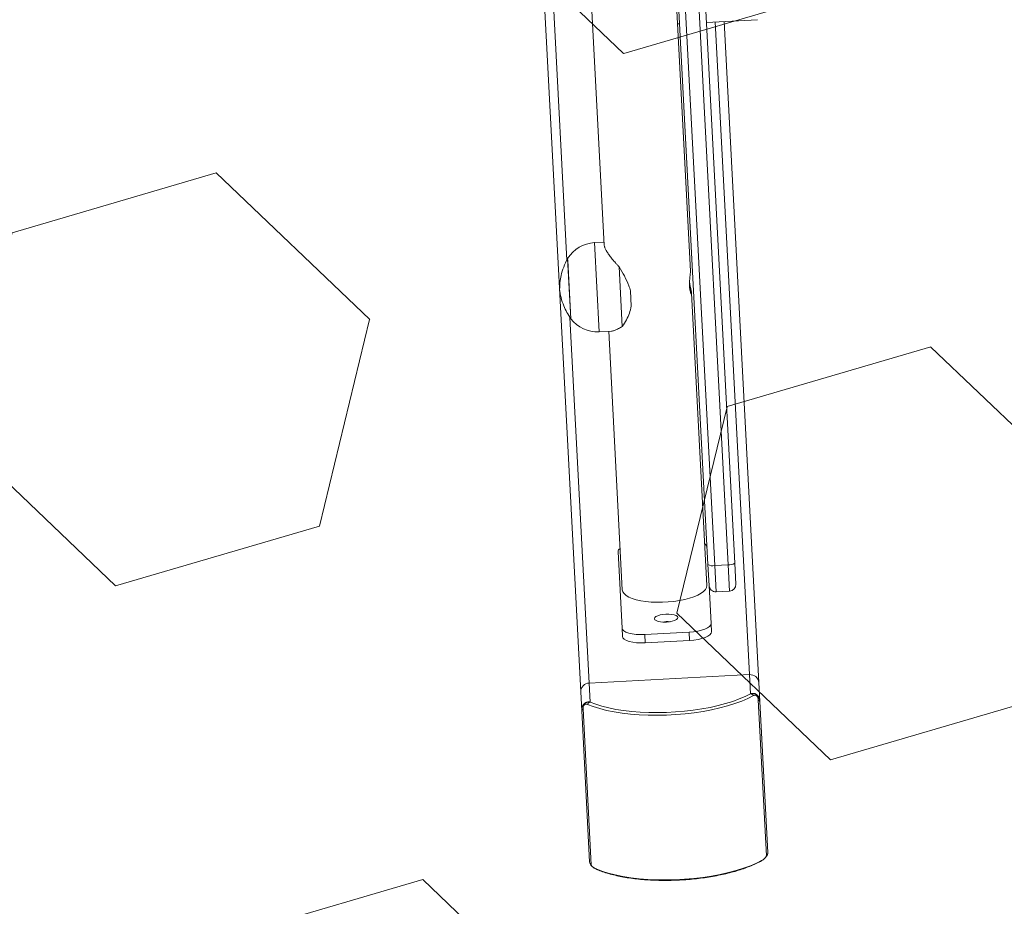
# Model space of a CAD drawing. Header units: millimetres. Extents: x 2943 to 3105, y 1618 to 1828.
# Tile 36 of 81: x 3010.639 to 3011.08, y 1761.238 to 1761.636. Entities that reach past the tile are written whole.
import ezdxf

# ---------------------------------------------------------------- set-up
doc = ezdxf.new("R2010")
doc.units = ezdxf.units.MM
doc.linetypes.add('1.4_0.7', pattern=[2.0999999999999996, 1.4, -0.7])
for name, color, linetype, lineweight in [('1 poly easy', 76, '1.4_0.7', 9), ('1_urządzenie', 7, 'Continuous', 9), ('wymiary', 7, 'Continuous', 9)]:
    doc.layers.add(name, color=color, linetype=linetype, lineweight=lineweight)
picture_1 = doc.add_image_def('image1.jpg', size_in_pixel=(9921, 7015))

msp = doc.modelspace()

# ---------------------------------------------------------------- hatches: boundary and pattern name
at = {"layer": '1 poly easy'}
h = msp.add_hatch(dxfattribs=at)
h.set_pattern_fill('HEX', color=256, scale=0.03, angle=-43.67331461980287)
h.set_pattern_definition([(316.326685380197, (-370.3120942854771, 1244.699119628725), (0.1139247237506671, 0.1193266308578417), [0.09524999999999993, -0.1904999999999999]), (76.3266853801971, (-370.3120942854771, 1244.699119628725), (-0.1603022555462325, 0.03899838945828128), [0.09524999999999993, -0.1904999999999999]), (16.32668538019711, (-370.243201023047, 1244.633345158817), (-0.04637753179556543, 0.158325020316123), [0.09524999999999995, -0.1904999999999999])])
h.paths.add_polyline_path([(3012.951632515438, 1765.252414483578), (3013.091102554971, 1759.254035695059), (3004.093534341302, 1759.044830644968), (3003.9540643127, 1765.043209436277)])

# ---------------------------------------------------------------- linework, layer by layer
at = {"layer": '1_urządzenie', "linetype": 'Continuous'}
for p, q in [((3010.947320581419, 1761.391560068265), (3010.91698348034, 1761.969485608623)), ((3010.920031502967, 1761.968649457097), (3010.9503504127, 1761.391070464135)), ((3010.956342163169, 1761.39138498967), (3010.926023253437, 1761.968963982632)), ((3010.928966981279, 1761.970114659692), (3010.959304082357, 1761.392189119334)), ((3010.89023513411, 1761.334463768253), (3010.858996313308, 1761.929567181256)), ((3010.939421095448, 1761.522969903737), (3010.922696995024, 1761.841566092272)), ((3010.884080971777, 1761.528006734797), (3010.868188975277, 1761.830751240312)), ((3010.885539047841, 1761.824528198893), (3010.900755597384, 1761.534651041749)), ((3010.933603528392, 1761.633795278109), (3010.93460215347, 1761.633847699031)), ((3010.946585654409, 1761.634476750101), (3010.969509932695, 1761.63568011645)), ((3010.965933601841, 1761.342201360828), (3010.950580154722, 1761.634686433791)), ((3010.97012514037, 1761.33865744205), (3010.954574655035, 1761.634896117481)), ((3010.900683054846, 1761.536032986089), (3010.896388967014, 1761.535807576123)), ((3010.896388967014, 1761.535807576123), (3010.898485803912, 1761.495862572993)), ((3010.884387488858, 1761.528668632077), (3010.884533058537, 1761.525895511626)), ((3010.884430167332, 1761.52785560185), (3010.884387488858, 1761.528668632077)), ((3010.885802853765, 1761.501705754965), (3010.884430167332, 1761.52785560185)), ((3010.884533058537, 1761.525895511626), (3010.885802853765, 1761.501705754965)), ((3010.908898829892, 1761.498238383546), (3010.90749776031, 1761.524928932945)), ((3010.912575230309, 1761.514239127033), (3010.912938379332, 1761.507321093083)), ((3010.946810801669, 1761.38219508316), (3010.939937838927, 1761.513125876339)), ((3010.894032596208, 1761.338427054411), (3010.88542981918, 1761.502311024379)), ((3010.898485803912, 1761.495862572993), (3010.904052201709, 1761.496154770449)), ((3010.902779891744, 1761.496087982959), (3010.908863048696, 1761.380203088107)), ((3010.906967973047, 1761.397228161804), (3010.908760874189, 1761.363073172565)), ((3010.947813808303, 1761.382164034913), (3010.947320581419, 1761.391560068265)), ((3010.9503504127, 1761.391070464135), (3010.956342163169, 1761.39138498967)), ((3010.9503504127, 1761.391070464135), (3010.950966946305, 1761.379325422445)), ((3010.956958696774, 1761.37963994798), (3010.956342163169, 1761.39138498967)), ((3010.959304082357, 1761.392189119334), (3010.959797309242, 1761.382793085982)), ((3010.948705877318, 1761.365170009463), (3010.947813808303, 1761.382164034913)), ((3010.950966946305, 1761.379325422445), (3010.956958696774, 1761.37963994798)), ((3010.948705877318, 1761.365170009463), (3010.948902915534, 1761.361416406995)), ((3010.908760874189, 1761.363073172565), (3010.908957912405, 1761.359319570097)), ((3010.918926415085, 1761.360181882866), (3010.93889891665, 1761.361230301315)), ((3010.918926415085, 1761.360181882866), (3010.919123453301, 1761.356428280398)), ((3010.93889891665, 1761.361230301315), (3010.939095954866, 1761.357476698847)), ((3010.919123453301, 1761.356428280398), (3010.939095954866, 1761.357476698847)), ((3010.965933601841, 1761.342201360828), (3010.894032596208, 1761.338427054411)), ((3010.966381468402, 1761.333669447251), (3010.965933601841, 1761.342201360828)), ((3010.894032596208, 1761.338427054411), (3010.894480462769, 1761.329895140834)), ((3010.97012514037, 1761.33865744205), (3010.970573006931, 1761.330125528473)), ((3010.890683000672, 1761.325931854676), (3010.89023513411, 1761.334463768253)), ((3010.973507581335, 1761.261065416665), (3010.969838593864, 1761.330960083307)), ((3010.970573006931, 1761.330125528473), (3010.97411969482, 1761.262560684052)), ((3010.894229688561, 1761.258367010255), (3010.890683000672, 1761.325931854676)), ((3010.891326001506, 1761.326838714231), (3010.894994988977, 1761.256944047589))]:
    msp.add_line(p, q, dxfattribs=at)
at = {"layer": '1_urządzenie', "linetype": 'Continuous', "flags": 128}
for points in [[(3010.93941839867, 1761.522969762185), (3010.939424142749, 1761.522860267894), (3010.9394172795, 1761.522552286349), (3010.939403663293, 1761.522322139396), (3010.939371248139, 1761.521926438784), (3010.939324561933, 1761.521453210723), (3010.939270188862, 1761.520940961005), (3010.939231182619, 1761.520575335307), (3010.939169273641, 1761.519969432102), (3010.939112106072, 1761.519342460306), (3010.939078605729, 1761.51891202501), (3010.939037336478, 1761.518222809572), (3010.939020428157, 1761.517784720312), (3010.939010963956, 1761.51713133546), (3010.939023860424, 1761.516459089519), (3010.939057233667, 1761.515866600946), (3010.939090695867, 1761.515489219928), (3010.939160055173, 1761.514930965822), (3010.939212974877, 1761.514605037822), (3010.939302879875, 1761.514159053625), (3010.939406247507, 1761.513752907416), (3010.939512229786, 1761.513418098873), (3010.939582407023, 1761.513233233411), (3010.939687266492, 1761.513007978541), (3010.939778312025, 1761.512867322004), (3010.939830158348, 1761.512818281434), (3010.939893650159, 1761.512814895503), (3010.939917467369, 1761.512851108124), (3010.939933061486, 1761.512913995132), (3010.939940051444, 1761.513003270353), (3010.939937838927, 1761.513125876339), (3010.939937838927, 1761.513125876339)], [(3010.946810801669, 1761.38219508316), (3010.946680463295, 1761.381302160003), (3010.946199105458, 1761.380407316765), (3010.945375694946, 1761.379527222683), (3010.944225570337, 1761.378678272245), (3010.942770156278, 1761.37787627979), (3010.941036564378, 1761.377136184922), (3010.939057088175, 1761.376471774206), (3010.936868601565, 1761.375895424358), (3010.934511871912, 1761.375417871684), (3010.932030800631, 1761.375048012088), (3010.929471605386, 1761.374792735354), (3010.926881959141, 1761.374656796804), (3010.924310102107, 1761.374642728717), (3010.921803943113, 1761.374750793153), (3010.919410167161, 1761.374978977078), (3010.917173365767, 1761.375323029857), (3010.915135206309, 1761.375776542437), (3010.91333365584, 1761.376331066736), (3010.911802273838, 1761.376976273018), (3010.910569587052, 1761.377700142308), (3010.909658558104, 1761.378489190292), (3010.909086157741, 1761.379328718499), (3010.908863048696, 1761.380203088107), (3010.908863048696, 1761.380203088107)], [(3010.923311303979, 1761.367261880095), (3010.923514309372, 1761.366807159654), (3010.92406076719, 1761.366402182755), (3010.924913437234, 1761.366074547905), (3010.92601421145, 1761.365846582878), (3010.927288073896, 1761.365733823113), (3010.928648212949, 1761.365743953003), (3010.930001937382, 1761.365876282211), (3010.931256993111, 1761.366121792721), (3010.932327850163, 1761.366463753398), (3010.933141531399, 1761.366878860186), (3010.933642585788, 1761.367338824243), (3010.9337968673, 1761.367812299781), (3010.933593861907, 1761.368267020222), (3010.933047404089, 1761.368671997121), (3010.932194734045, 1761.36899963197), (3010.931093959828, 1761.369227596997), (3010.929820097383, 1761.369340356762), (3010.928459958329, 1761.369330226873), (3010.927106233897, 1761.369197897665), (3010.925851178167, 1761.368952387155), (3010.924780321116, 1761.368610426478), (3010.92396663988, 1761.36819531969), (3010.923465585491, 1761.367735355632), (3010.923311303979, 1761.367261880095)], [(3010.93889891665, 1761.361230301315), (3010.940843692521, 1761.361398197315), (3010.942706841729, 1761.361690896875), (3010.944416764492, 1761.362097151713), (3010.945907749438, 1761.362601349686), (3010.947122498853, 1761.363184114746), (3010.948014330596, 1761.363823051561), (3010.948548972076, 1761.364493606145), (3010.948705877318, 1761.365170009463)], [(3010.908760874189, 1761.363073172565), (3010.908987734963, 1761.362416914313), (3010.909589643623, 1761.361806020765), (3010.910543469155, 1761.361263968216), (3010.91181255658, 1761.360811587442), (3010.913348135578, 1761.360466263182), (3010.915091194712, 1761.360241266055), (3010.916974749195, 1761.360145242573), (3010.918926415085, 1761.360181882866)], [(3010.908957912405, 1761.359319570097), (3010.909184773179, 1761.358663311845), (3010.909786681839, 1761.358052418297), (3010.910740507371, 1761.357510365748), (3010.912009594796, 1761.357057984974), (3010.913545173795, 1761.356712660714), (3010.915288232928, 1761.356487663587), (3010.917171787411, 1761.356391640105), (3010.919123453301, 1761.356428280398)], [(3010.939095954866, 1761.357476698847), (3010.941040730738, 1761.357644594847), (3010.942903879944, 1761.357937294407), (3010.944613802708, 1761.358343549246), (3010.946104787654, 1761.358847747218), (3010.947319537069, 1761.359430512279), (3010.948211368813, 1761.360069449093), (3010.948746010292, 1761.360740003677), (3010.948902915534, 1761.361416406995)], [(3010.967670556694, 1761.332793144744), (3010.965206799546, 1761.331531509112), (3010.962446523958, 1761.330338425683), (3010.959412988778, 1761.329223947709), (3010.956131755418, 1761.328197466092), (3010.952630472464, 1761.327267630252), (3010.948938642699, 1761.326442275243), (3010.945087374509, 1761.325728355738), (3010.94110911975, 1761.325131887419), (3010.937037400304, 1761.324657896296), (3010.932906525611, 1761.324310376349), (3010.92875130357, 1761.324092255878), (3010.92460674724, 1761.324005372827), (3010.920507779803, 1761.324050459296), (3010.9164889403, 1761.324227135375), (3010.912584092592, 1761.324533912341), (3010.90882614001, 1761.324968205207), (3010.905246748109, 1761.3255263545), (3010.90187607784, 1761.326203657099), (3010.89874253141, 1761.326994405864), (3010.895872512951, 1761.327891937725), (3010.893290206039, 1761.328888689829)], [(3010.894480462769, 1761.329895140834), (3010.896976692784, 1761.328931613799), (3010.899751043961, 1761.328063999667), (3010.902780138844, 1761.327299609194), (3010.906038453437, 1761.326644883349), (3010.909498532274, 1761.326105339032), (3010.913131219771, 1761.325685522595), (3010.916905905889, 1761.325388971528), (3010.920790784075, 1761.325218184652), (3010.924753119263, 1761.325174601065), (3010.928759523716, 1761.325258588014), (3010.932776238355, 1761.325469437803), (3010.936769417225, 1761.325805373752), (3010.94070541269, 1761.326263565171), (3010.944551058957, 1761.326840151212), (3010.948273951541, 1761.3275302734), (3010.951842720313, 1761.328328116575), (3010.955227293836, 1761.329226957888), (3010.95839915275, 1761.330219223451), (3010.96133157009, 1761.331296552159), (3010.963999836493, 1761.33244986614), (3010.966381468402, 1761.333669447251)], [(3010.897163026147, 1761.255110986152), (3010.89974533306, 1761.254114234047), (3010.902615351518, 1761.253216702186), (3010.905748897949, 1761.252425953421), (3010.909119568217, 1761.251748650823), (3010.912698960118, 1761.25119050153), (3010.9164569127, 1761.250756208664), (3010.920361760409, 1761.250449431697), (3010.924380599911, 1761.250272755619), (3010.928479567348, 1761.250227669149), (3010.932624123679, 1761.250314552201), (3010.936779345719, 1761.250532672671), (3010.940910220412, 1761.250880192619), (3010.944981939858, 1761.251354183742), (3010.948960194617, 1761.25195065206), (3010.952811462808, 1761.252664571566), (3010.956503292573, 1761.253489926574), (3010.960004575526, 1761.254419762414), (3010.963285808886, 1761.255446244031), (3010.966319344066, 1761.256560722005), (3010.969079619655, 1761.257753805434), (3010.971543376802, 1761.259015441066)]]:
    msp.add_lwpolyline(points, dxfattribs=at)
at = {"layer": '1_urządzenie', "linetype": 'Continuous'}
for centre, radius, start, end in [((3010.897175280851, 1761.520828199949), 0.01500000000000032, 93.00487489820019, 148.4867670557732), ((3010.897699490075, 1761.510841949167), 0.01500000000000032, 217.5229827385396, 273.0048748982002), ((3010.909071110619, 1761.397017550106), 0.002113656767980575, 124.0235904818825, 174.281370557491), ((3010.944843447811, 1761.398895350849), 0.00211365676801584, 11.72837923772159, 61.98615931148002), ((3010.949428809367, 1761.39498687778), 0.004023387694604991, 238.3995067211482, 283.2418262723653), ((3010.956848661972, 1761.395376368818), 0.00402338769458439, 262.7679235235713, 307.610243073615), ((3010.950809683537, 1761.38232129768), 0.003000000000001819, 183.0048748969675, 273.0048748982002), ((3010.956801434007, 1761.382635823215), 0.003, 273.0048748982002, 3.004874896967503), ((3010.929373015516, 1761.351936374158), 0.01403987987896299, 85.82626954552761, 100.1834803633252), ((3010.966253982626, 1761.338329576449), 0.003885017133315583, 4.841081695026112, 94.73031031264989), ((3010.894119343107, 1761.334543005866), 0.003885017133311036, 91.27943948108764, 181.1686681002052), ((3010.96592241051, 1761.331607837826), 0.002112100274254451, 34.13870331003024, 77.4467641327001), ((3010.895152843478, 1761.327892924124), 0.00211210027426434, 108.5629856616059, 151.87104648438), ((3010.969524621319, 1761.329943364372), 0.001064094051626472, 9.857115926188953, 72.8388109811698), ((3010.891744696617, 1761.32586045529), 0.001064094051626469, 113.1709388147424, 176.1526338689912), ((3010.972213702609, 1761.262468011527), 0.001908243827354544, 312.6912053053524, 2.783624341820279), ((3010.896134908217, 1761.258474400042), 0.001908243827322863, 183.2261254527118, 233.3185444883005), ((3010.970603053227, 1761.259792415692), 0.001219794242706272, 299.3254461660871, 320.4336113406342), ((3010.898016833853, 1761.255982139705), 0.001219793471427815, 225.576134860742, 246.6849788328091)]:
    msp.add_arc(centre, radius, start, end, dxfattribs=at)
for points, knots in [([(3010.900755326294, 1761.53482128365), (3010.900762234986, 1761.534711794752), (3010.900778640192, 1761.534451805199), (3010.900907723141, 1761.533977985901), (3010.901179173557, 1761.533247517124), (3010.901587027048, 1761.53243536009), (3010.902126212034, 1761.531534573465), (3010.902603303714, 1761.530805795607), (3010.903148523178, 1761.530032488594), (3010.903752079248, 1761.529228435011), (3010.904410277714, 1761.52839813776), (3010.905116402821, 1761.527549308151), (3010.905868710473, 1761.526684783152), (3010.906660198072, 1761.525809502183), (3010.907218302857, 1761.525222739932), (3010.90749776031, 1761.524928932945)], [0, 0, 0, 0, 0.05569601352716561, 0.1322543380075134, 0.1995515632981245, 0.3362131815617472, 0.4056545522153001, 0.4780266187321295, 0.5507858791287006, 0.6246356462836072, 0.6988115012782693, 0.7734854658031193, 0.8484247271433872, 0.9241023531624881, 1, 1, 1, 1]), ([(3010.884387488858, 1761.528668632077), (3010.883757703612, 1761.527406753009), (3010.88252962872, 1761.52494610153), (3010.881441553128, 1761.521324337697), (3010.880856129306, 1761.518000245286), (3010.880819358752, 1761.515970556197), (3010.880801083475, 1761.514961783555)], [0, 0, 0, 0, 0.2950113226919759, 0.5752691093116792, 0.788905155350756, 0.9999999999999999, 0.9999999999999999, 0.9999999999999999, 0.9999999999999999]), ([(3010.90749776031, 1761.524928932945), (3010.908289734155, 1761.523580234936), (3010.909897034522, 1761.520843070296), (3010.911659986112, 1761.51724353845), (3010.912347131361, 1761.514987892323), (3010.912575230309, 1761.514239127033)], [0, 0, 0, 0, 0.3935402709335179, 0.7986847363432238, 1, 1, 1, 1]), ([(3010.939937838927, 1761.513125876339), (3010.939934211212, 1761.513177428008), (3010.939926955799, 1761.513280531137), (3010.939901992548, 1761.513474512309), (3010.939866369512, 1761.513701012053), (3010.939819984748, 1761.513957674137), (3010.939755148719, 1761.514287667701), (3010.939668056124, 1761.51470427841), (3010.939568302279, 1761.515167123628), (3010.939461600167, 1761.515664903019), (3010.939350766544, 1761.516194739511), (3010.939226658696, 1761.516822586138), (3010.939124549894, 1761.517403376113), (3010.939058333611, 1761.517802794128), (3010.939034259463, 1761.517984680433), (3010.939029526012, 1761.518020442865)], [0, 0, 0, 0, 0.06598715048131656, 0.1319740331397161, 0.1979603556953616, 0.2688242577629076, 0.3348087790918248, 0.4337227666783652, 0.5372708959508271, 0.6047301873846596, 0.705856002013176, 0.8117235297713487, 0.9145851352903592, 0.983205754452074, 1, 1, 1, 1]), ([(3010.880801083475, 1761.514961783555), (3010.880971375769, 1761.513687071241), (3010.881315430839, 1761.51111166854), (3010.882512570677, 1761.507631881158), (3010.884010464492, 1761.504472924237), (3010.885196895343, 1761.502641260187), (3010.885802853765, 1761.501705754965)], [0, 0, 0, 0, 0.2688809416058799, 0.5432415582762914, 0.7667149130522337, 0.9999999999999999, 0.9999999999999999, 0.9999999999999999, 0.9999999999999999]), ([(3010.912938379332, 1761.507321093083), (3010.912687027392, 1761.506254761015), (3010.912177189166, 1761.504091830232), (3010.910716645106, 1761.501002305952), (3010.909540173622, 1761.499213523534), (3010.908898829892, 1761.498238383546)], [0, 0, 0, 0, 0.3066648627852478, 0.622034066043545, 0.9999999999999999, 0.9999999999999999, 0.9999999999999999, 0.9999999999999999]), ([(3010.908898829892, 1761.498238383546), (3010.908603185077, 1761.498062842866), (3010.908010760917, 1761.497711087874), (3010.907175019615, 1761.497255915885), (3010.906382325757, 1761.496862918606), (3010.905638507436, 1761.496542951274), (3010.904954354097, 1761.49631002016), (3010.904425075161, 1761.496182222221), (3010.904153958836, 1761.496167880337), (3010.904059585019, 1761.496162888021)], [0, 0, 0, 0, 0.1505858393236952, 0.3017495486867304, 0.4532635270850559, 0.6055458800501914, 0.7605470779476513, 0.9166480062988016, 1, 1, 1, 1]), ([(3010.966381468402, 1761.333669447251), (3010.966512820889, 1761.333704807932), (3010.966776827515, 1761.333775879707), (3010.967200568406, 1761.333825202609), (3010.967648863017, 1761.333819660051), (3010.968064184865, 1761.333748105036), (3010.968427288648, 1761.333630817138), (3010.968711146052, 1761.333500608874), (3010.968965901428, 1761.333348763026), (3010.969189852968, 1761.33318483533), (3010.969402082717, 1761.332996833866), (3010.969616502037, 1761.332769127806), (3010.969826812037, 1761.332496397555), (3010.970015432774, 1761.332190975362), (3010.970170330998, 1761.331880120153), (3010.970298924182, 1761.331560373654), (3010.970405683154, 1761.331220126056), (3010.970488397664, 1761.330860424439), (3010.970546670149, 1761.330494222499), (3010.97056421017, 1761.330248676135), (3010.970573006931, 1761.330125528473)], [0, 0, 0, 0, 0.0711266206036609, 0.1429580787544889, 0.2204411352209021, 0.2994481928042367, 0.351970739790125, 0.405225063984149, 0.4470997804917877, 0.4894268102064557, 0.531632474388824, 0.5743164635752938, 0.6281199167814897, 0.6827913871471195, 0.7311453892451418, 0.77996028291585, 0.833941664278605, 0.888372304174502, 0.9440159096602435, 1, 1, 1, 1]), ([(3010.969838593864, 1761.330960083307), (3010.969809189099, 1761.331251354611), (3010.969768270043, 1761.331656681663), (3010.969553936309, 1761.33220362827), (3010.969356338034, 1761.332525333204), (3010.969114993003, 1761.332768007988), (3010.968846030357, 1761.332933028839), (3010.968481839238, 1761.333029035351), (3010.968068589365, 1761.332985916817), (3010.967803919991, 1761.332857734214), (3010.967670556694, 1761.332793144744)], [0, 0, 0, 0, 0.244995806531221, 0.3409310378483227, 0.4376394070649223, 0.508580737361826, 0.5795476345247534, 0.6755983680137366, 0.8365384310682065, 1, 1, 1, 1]), ([(3010.890683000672, 1761.325931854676), (3010.890678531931, 1761.326088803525), (3010.890669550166, 1761.326404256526), (3010.890710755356, 1761.326897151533), (3010.890803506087, 1761.327406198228), (3010.890945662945, 1761.327863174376), (3010.891115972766, 1761.328250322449), (3010.891281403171, 1761.328544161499), (3010.89145913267, 1761.32879979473), (3010.891640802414, 1761.329017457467), (3010.891840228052, 1761.329216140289), (3010.892073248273, 1761.329408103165), (3010.892343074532, 1761.329584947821), (3010.89263597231, 1761.329729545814), (3010.892926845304, 1761.329834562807), (3010.893220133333, 1761.329907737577), (3010.893526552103, 1761.329951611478), (3010.893844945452, 1761.329964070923), (3010.894164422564, 1761.329947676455), (3010.894374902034, 1761.329912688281), (3010.894480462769, 1761.329895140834)], [0, 0, 0, 0, 0.07112662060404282, 0.1429580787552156, 0.2204411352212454, 0.2994481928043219, 0.3519707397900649, 0.4052250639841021, 0.4470997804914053, 0.4894268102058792, 0.531632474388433, 0.5743164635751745, 0.6281199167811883, 0.6827913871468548, 0.7311453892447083, 0.7799602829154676, 0.8339416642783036, 0.8883723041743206, 0.9440159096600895, 0.9999999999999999, 0.9999999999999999, 0.9999999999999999, 0.9999999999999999]), ([(3010.893290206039, 1761.328888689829), (3010.893077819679, 1761.328961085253), (3010.892782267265, 1761.329061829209), (3010.89233569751, 1761.328999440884), (3010.89205023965, 1761.328872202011), (3010.891805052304, 1761.328658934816), (3010.891604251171, 1761.328380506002), (3010.891420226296, 1761.327954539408), (3010.891317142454, 1761.327413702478), (3010.891323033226, 1761.327031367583), (3010.891326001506, 1761.326838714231)], [0, 0, 0, 0, 0.2449958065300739, 0.3409310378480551, 0.4376394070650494, 0.5085807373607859, 0.5795476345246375, 0.6755983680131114, 0.8365384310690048, 1, 1, 1, 1]), ([(3010.972736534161, 1761.259854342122), (3010.972838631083, 1761.259948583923), (3010.973116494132, 1761.260205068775), (3010.973508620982, 1761.260676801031), (3010.973887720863, 1761.261297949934), (3010.974135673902, 1761.261929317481), (3010.97409891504, 1761.262409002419), (3010.974087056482, 1761.262563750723)], [0, 0, 0, 0, 0.1147254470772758, 0.3122323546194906, 0.5349215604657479, 0.8499638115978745, 1, 1, 1, 1]), ([(3010.894248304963, 1761.258343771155), (3010.894244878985, 1761.258303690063), (3010.894218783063, 1761.257998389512), (3010.89443568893, 1761.257451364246), (3010.8947839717, 1761.256847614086), (3010.895261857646, 1761.256324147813), (3010.895797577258, 1761.25586805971), (3010.896339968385, 1761.255488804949), (3010.896904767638, 1761.255158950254), (3010.89730238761, 1761.254952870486), (3010.897514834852, 1761.254871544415), (3010.897533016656, 1761.254864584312)], [0, 0, 0, 0, 0.02469694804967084, 0.1881184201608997, 0.349580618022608, 0.4903388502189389, 0.6055291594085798, 0.7153209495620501, 0.8341993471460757, 0.9858103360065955, 1, 1, 1, 1]), ([(3010.897533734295, 1761.254862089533), (3010.897944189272, 1761.254691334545), (3010.899145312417, 1761.254191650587), (3010.901317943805, 1761.253435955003), (3010.904111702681, 1761.252630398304), (3010.907104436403, 1761.251928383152), (3010.910272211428, 1761.251330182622), (3010.913596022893, 1761.250838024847), (3010.917054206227, 1761.250453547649), (3010.920624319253, 1761.250178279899), (3010.924282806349, 1761.250013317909), (3010.928005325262, 1761.249959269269), (3010.931766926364, 1761.250016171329), (3010.935542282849, 1761.250183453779), (3010.939305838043, 1761.250459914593), (3010.943032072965, 1761.250843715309), (3010.946695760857, 1761.251332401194), (3010.950272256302, 1761.251922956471), (3010.953737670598, 1761.252611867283), (3010.957069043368, 1761.253395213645), (3010.960244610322, 1761.254268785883), (3010.963243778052, 1761.255228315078), (3010.966048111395, 1761.256269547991), (3010.968595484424, 1761.257370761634), (3010.97026091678, 1761.258207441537), (3010.971082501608, 1761.258663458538), (3010.971200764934, 1761.258729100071)], [0, 0, 0, 0, 0.02329369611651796, 0.06816483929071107, 0.1128341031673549, 0.1573063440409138, 0.2016192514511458, 0.2458072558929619, 0.2898990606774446, 0.3339179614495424, 0.3778828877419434, 0.4218094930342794, 0.4657111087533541, 0.5095995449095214, 0.5534857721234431, 0.5973779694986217, 0.6412860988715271, 0.6852218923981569, 0.7291985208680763, 0.7732313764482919, 0.8173390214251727, 0.8615443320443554, 0.9058757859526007, 0.9503685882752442, 0.9928557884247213, 1, 1, 1, 1]), ([(3010.971204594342, 1761.258738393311), (3010.971277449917, 1761.258777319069), (3010.971538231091, 1761.258916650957), (3010.971987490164, 1761.259226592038), (3010.972448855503, 1761.259575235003), (3010.972679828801, 1761.259799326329), (3010.972736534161, 1761.259854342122)], [0, 0, 0, 0, 0.1560482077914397, 0.5585630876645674, 0.8916245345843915, 1, 1, 1, 1]), ([(3010.971543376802, 1761.259015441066), (3010.971745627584, 1761.25913612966), (3010.97202707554, 1761.259304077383), (3010.972459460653, 1761.259636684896), (3010.972738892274, 1761.259878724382), (3010.972982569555, 1761.260120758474), (3010.973185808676, 1761.260352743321), (3010.973378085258, 1761.260621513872), (3010.973496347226, 1761.260873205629), (3010.973503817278, 1761.261001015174), (3010.973507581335, 1761.261065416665)], [0, 0, 0, 0, 0.2449958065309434, 0.3409310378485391, 0.437639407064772, 0.5085807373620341, 0.5795476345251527, 0.6755983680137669, 0.8365384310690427, 1, 1, 1, 1]), ([(3010.894994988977, 1761.256944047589), (3010.894997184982, 1761.256921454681), (3010.895001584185, 1761.256876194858), (3010.895023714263, 1761.256798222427), (3010.895054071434, 1761.256725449), (3010.895087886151, 1761.256660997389), (3010.895123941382, 1761.256600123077), (3010.89517557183, 1761.256523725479), (3010.89523784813, 1761.256443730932), (3010.895312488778, 1761.256356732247), (3010.895383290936, 1761.256280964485), (3010.89548616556, 1761.256179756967), (3010.895578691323, 1761.256095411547), (3010.895690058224, 1761.256000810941), (3010.895793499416, 1761.255917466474), (3010.895901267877, 1761.255835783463), (3010.895996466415, 1761.255766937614), (3010.896077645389, 1761.25571029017), (3010.896158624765, 1761.255655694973), (3010.896255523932, 1761.255592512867), (3010.896366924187, 1761.255522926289), (3010.896491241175, 1761.255449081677), (3010.896612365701, 1761.255380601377), (3010.896729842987, 1761.255317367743), (3010.896843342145, 1761.255259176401), (3010.896953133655, 1761.255205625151), (3010.897060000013, 1761.255155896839), (3010.897128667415, 1761.255125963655), (3010.897163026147, 1761.255110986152)], [0, 0, 0, 0, 0.06058490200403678, 0.1213682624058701, 0.1829997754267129, 0.2140130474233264, 0.245099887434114, 0.2927331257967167, 0.3408922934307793, 0.3646979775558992, 0.4130464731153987, 0.437728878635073, 0.4861728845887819, 0.5086817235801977, 0.5436924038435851, 0.5796745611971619, 0.6033712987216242, 0.6272605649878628, 0.6513929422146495, 0.6758254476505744, 0.7154312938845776, 0.7553542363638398, 0.7960134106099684, 0.8368419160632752, 0.8774305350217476, 0.9181126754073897, 0.9590264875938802, 1, 1, 1, 1])]:
    msp.add_open_spline(points, degree=3, knots=knots, dxfattribs=at)

# ---------------------------------------------------------------- pictures from other files: only their frames are drawn
at = {"layer": 'wymiary'}
image = msp.add_image(picture_1, insert=(3104.889709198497, 1618.260470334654), size_in_units=(209.99450000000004, 148.48416666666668), rotation=90, dxfattribs=dict(at, fade=54))
image.dxf.flags = 7

doc.saveas('drawing.dxf')
